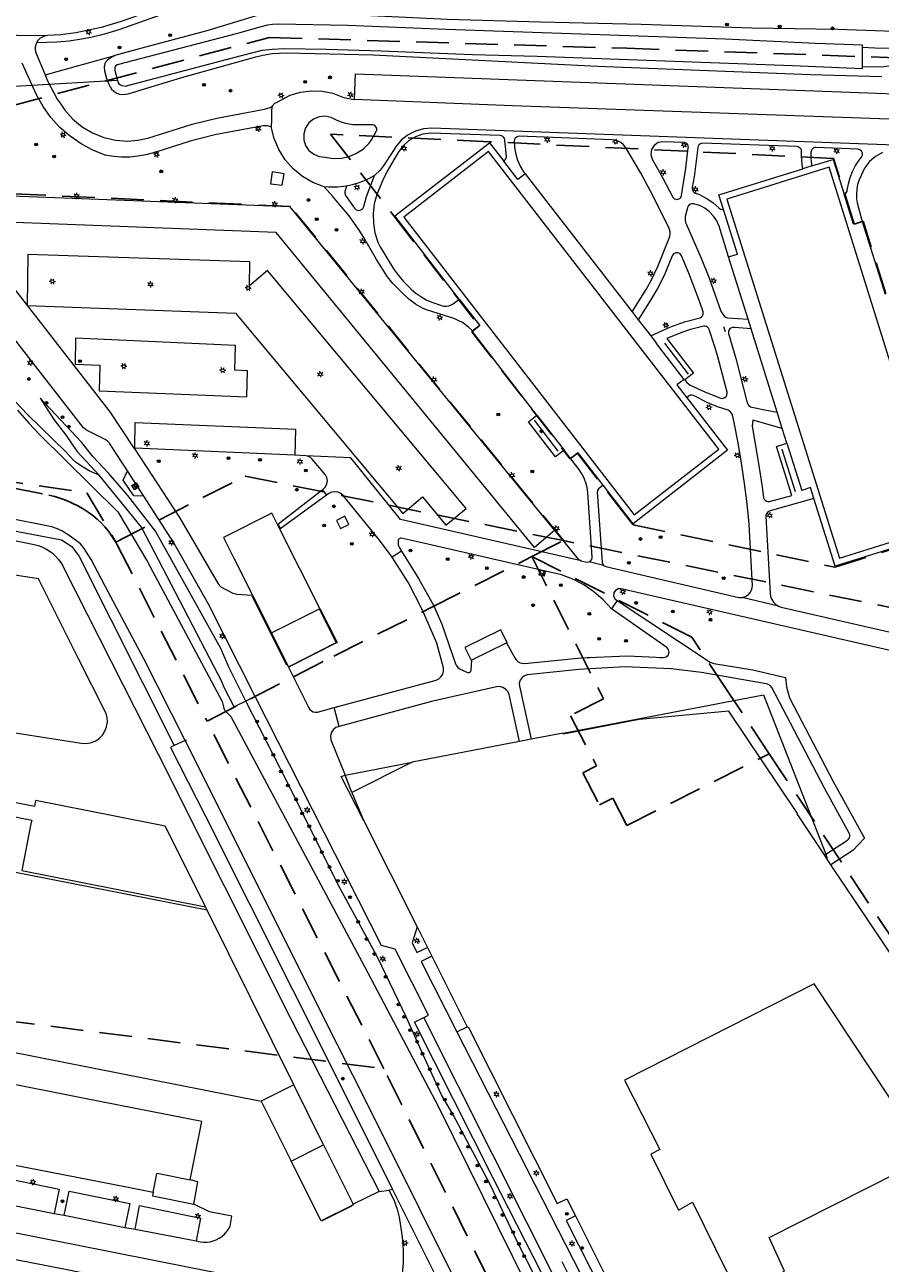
# Model space of a CAD drawing. Header units: metres. Extents: x 89872 to 94585, y 463299 to 469000.
# Tile 243 of 256: x 92180 to 92346, y 464720 to 464961. Entities that reach past the tile are written whole.
import ezdxf
from ezdxf.enums import TextEntityAlignment as Align

# ---------------------------------------------------------------- set-up
doc = ezdxf.new("R2010")
doc.units = ezdxf.units.M
doc.linetypes.add('HIDDEN', pattern=[9.525, 6.35, -3.175])
doc.layers.get('0').update_dxf_attribs({"linetype": 'CONTINUOUS'})
for name, color, linetype, lineweight in [('B-WE-BV-GELEIDECONSTRUCTIE-G', 251, 'CONTINUOUS', 13), ('B-WE-GR-BEPLANTING_CULTUUR-G', 251, 'CONTINUOUS', 13), ('B-WE-GR-BOOM-S', 251, 'CONTINUOUS', 13), ('B-WE-IE-MEUBILAIR_WEGMEUBILAIR_FIETSREK-S', 251, 'CONTINUOUS', 13), ('B-WE-IE-MEUBILAIR_WEGMEUBILAIR_SLAGBOOM-S', 251, 'CONTINUOUS', 13), ('B-WE-IE-TERREINAFSCHEIDING-G', 251, 'CONTINUOUS', 13), ('B-WE-IE-TERREINAFSCHEIDING_KUNSTMATIG_HEKWERK-G', 251, 'CONTINUOUS', 13), ('B-WE-IE-TERREINAFSCHEIDING_KUNSTMATIG_MUUR-G', 251, 'CONTINUOUS', 13), ('B-WE-KL-ET_LS_OV_LICHTMAST-S', 251, 'CONTINUOUS', 13), ('B-WE-KW-KUNSTWERK-GV', 251, 'CONTINUOUS', 13), ('B-WE-KW-KUNSTWERK_DUIKER-G', 251, 'CONTINUOUS', 13), ('B-WE-OG-TOPOGRAFIE_BEBOUWING-GV', 251, 'CONTINUOUS', 13), ('B-WE-OG-TOPOGRAFIE_BEBOUWING_LUIFEL-GV', 251, 'CONTINUOUS', 13), ('B-WE-OG-TOPOGRAFIE_HUISNUMMER-T25', 251, 'CONTINUOUS', 13), ('B-WE-OG-TOPOGRAFIE_STRAATNAAM-T18', 251, 'CONTINUOUS', 13), ('B-WE-OG-TOPOGRAFIE_WATER-GV', 251, 'CONTINUOUS', 13), ('B-WE-RI-HWA_GOOT_LIJNGOOT-G', 251, 'CONTINUOUS', 13), ('B-WE-VH-VERHARDING-GV', 251, 'CONTINUOUS', 13), ('B_OVERBOUWLIJN_LIJN_1', 251, 'CONTINUOUS', 13), ('Percelen', 10, 'HIDDEN', 25)]:
    doc.layers.add(name, color=color, linetype=linetype, lineweight=lineweight)
doc.styles.get("Standard").update_dxf_attribs({"font": 'isocp.shx'})

# ---------------------------------------------------------------- blocks, each defined once
blk = doc.blocks.new('Q_LICHTMAST')
for points in [[(-0.26, 0.15), (-0.52, 0.3)], [(0, 0.3), (0, 0.6)], [(0.26, 0.15), (0.52, 0.3)], [(-0.26, -0.15), (-0.52, -0.3)], [(0, -0.3), (0, -0.6)], [(0.26, -0.15), (0.52, -0.3)]]:
    blk.add_lwpolyline(points)
blk.add_circle((0, 0), 0.3)
blk = doc.blocks.new('Q_SLAGBOOM')
blk.add_lwpolyline([(-0.5, 0.5), (0.5, 0.5), (0.5, -0.5), (-0.5, -0.5)], close=True)
blk.add_lwpolyline([(-0.44, 0.46), (0.44, 0.46, -0.414214), (0.46, 0.44), (0.46, -0.44, -0.414214), (0.44, -0.46), (-0.44, -0.46, -0.414214), (-0.46, -0.44), (-0.46, 0.44), (-0.46, 0.44), (-0.46, 0.45), (-0.46, 0.45), (-0.46, 0.45), (-0.46, 0.45), (-0.46, 0.45), (-0.46, 0.45), (-0.46, 0.46), (-0.46, 0.46), (-0.46, 0.46), (-0.45, 0.46), (-0.45, 0.46), (-0.45, 0.46), (-0.45, 0.46), (-0.45, 0.46), (-0.45, 0.46), (-0.44, 0.46), (-0.44, 0.46)], format="xyb")
for points in [[(-0.29, 0.04), (-0.38, 0.04), (-0.38, 0.1)], [(-0.38, 0.1), (-0.29, 0.1)], [(-0.29, 0.1), (-0.29, 0.2)], [(-0.29, 0.2), (-0.23, 0.2), (-0.23, 0.1)], [(-0.23, 0.04), (-0.23, -0.2), (-0.29, -0.2), (-0.29, 0.04)], [(-0.23, 0.1), (0.37, 0.1), (0.37, 0.04), (-0.23, 0.04)]]:
    blk.add_lwpolyline(points)
blk = doc.blocks.new('Q_BOOM')
for radius in [0.27, 0.18, 0.09]:
    blk.add_circle((0, 0), radius)

msp = doc.modelspace()

# ---------------------------------------------------------------- linework, layer by layer
at = {"layer": 'B-WE-BV-GELEIDECONSTRUCTIE-G'}
for p, q in [((92342.82, 464952.53), (92342.85, 464956.23)), ((92342.85, 464956.23), (92342.86, 464956.71)), ((92342.82, 464952.16), (92342.82, 464952.53))]:
    msp.add_line(p, q, dxfattribs=at)
for points in [[(92342.86, 464956.71), (92333.68, 464957.04), (92316.1, 464957.85), (92261.72, 464959.74), (92242.55, 464960.5), (92229.16, 464960.79), (92227.96, 464960.75), (92226.97, 464960.57), (92225.49, 464960.21), (92220.91, 464958.9), (92197.71, 464952.84), (92197.38, 464952.62), (92197.26, 464952.26), (92197.26, 464951.78), (92197.64, 464950.32)], [(92349.41, 464954.23), (92349.46, 464954.65), (92349.39, 464955.84), (92349.26, 464956.02), (92349.03, 464956.08), (92345.24, 464956.09), (92342.85, 464956.23)]]:
    msp.add_lwpolyline(points, dxfattribs=at)
at = {"layer": 'B-WE-GR-BEPLANTING_CULTUUR-G'}
for p, q in [((92183.7, 464950.9), (92197.28, 464954.69)), ((92224.6, 464829.91), (92222.78, 464828.99)), ((92222.78, 464828.99), (92220.53, 464827.86)), ((92208.82, 464820.31), (92208.12, 464819.94)), ((92243.45, 464811.22), (92242.1, 464814.58)), ((92251.35, 464733.92), (92250.64, 464733.76)), ((92251.35, 464733.92), (92264.25, 464708.16))]:
    msp.add_line(p, q, dxfattribs=at)
for points in [[(92222.78, 464828.99), (92219.56, 464835.43), (92217.91, 464839.2), (92205.21, 464862.04), (92199.78, 464869.02), (92196.02, 464873.38), (92193.06, 464876.54), (92190.8, 464879.37), (92182.72, 464887.98), (92185.39, 464883.84), (92187.83, 464880.7)], [(92187.83, 464880.7), (92189.91, 464877.63), (92194.22, 464872.98)], [(92220.53, 464827.86), (92218.48, 464831.75), (92218.16, 464832.67), (92202.47, 464862.84), (92194.22, 464872.98)], [(92153.18, 464866.8), (92186.88, 464860.37), (92188.88, 464859.07), (92190.36, 464857.13), (92208.82, 464820.31)], [(92237.2, 464847.02), (92240.54, 464840.37), (92231.11, 464835.61)], [(92240.7, 464793.31), (92230.79, 464813.4), (92222.78, 464828.99)], [(92208.12, 464819.94), (92214.91, 464806.57), (92223.42, 464789.63), (92231.92, 464772.68), (92243.59, 464749.41), (92251.35, 464733.92)], [(92204.74, 464733.39), (92204.6, 464732.68), (92212.68, 464731.02)]]:
    msp.add_lwpolyline(points, dxfattribs=at)
at = {"layer": 'B-WE-IE-MEUBILAIR_WEGMEUBILAIR_FIETSREK-S'}
for p, q in [((92304.29, 464898.65), (92308.92, 464892.62)), ((92283.62, 464877.63), (92278.96, 464883.69)), ((92329.78, 464869.7), (92327.21, 464877.96))]:
    msp.add_line(p, q, dxfattribs=at)
at = {"layer": 'B-WE-IE-TERREINAFSCHEIDING-G'}
for p, q in [((92248.71, 464733.51), (92243.65, 464731.02)), ((92248.71, 464733.51), (92250.64, 464733.76)), ((92185.49, 464729.24), (92187.44, 464728.87)), ((92199.22, 464726.5), (92201.22, 464726.16))]:
    msp.add_line(p, q, dxfattribs=at)
for points in [[(92202.94, 464868.86), (92200.96, 464868.92), (92198.93, 464872), (92199.72, 464873.83)], [(92151.14, 464865.73), (92151.82, 464865.59), (92181.58, 464859.5), (92182.35, 464859.29), (92183.1, 464859.01), (92183.82, 464858.66), (92184.5, 464858.24), (92185.14, 464857.76), (92185.73, 464857.22), (92186.27, 464856.63), (92186.74, 464855.98), (92187.16, 464855.3), (92187.37, 464854.88), (92205.7, 464818.66)], [(92205.7, 464818.66), (92231.47, 464767.22), (92248.71, 464733.51)], [(92250.64, 464733.76), (92251.38, 464732.27), (92251.71, 464731.54), (92252, 464730.79), (92252.26, 464730.03), (92252.47, 464729.26), (92252.65, 464728.48), (92253.08, 464725.51), (92253.32, 464723.53), (92253.43, 464721.54), (92253.39, 464719.54), (92253.22, 464717.56)], [(92213.1, 464723.88), (92213.6, 464723.78), (92213.92, 464723.72), (92214.55, 464723.65), (92215.19, 464723.65), (92215.82, 464723.73), (92216.44, 464723.89), (92217.03, 464724.11), (92217.6, 464724.4), (92218.13, 464724.76), (92218.61, 464725.18), (92219.04, 464725.65), (92219.41, 464726.16), (92219.72, 464726.72), (92220.09, 464728.69), (92215.69, 464729.53), (92212.68, 464731.02)]]:
    msp.add_lwpolyline(points, dxfattribs=at)
at = {"layer": 'B-WE-IE-TERREINAFSCHEIDING_KUNSTMATIG_HEKWERK-G'}
for q in [(92208.82, 464820.31), (92211.27, 464821.45)]:
    msp.add_line((92210.95, 464821.3), q, dxfattribs=at)
for points in [[(92231.19, 464835.74), (92240.4, 464840.4), (92237.11, 464846.97)], [(92212.68, 464731.02), (92213.47, 464735.41), (92211.96, 464735.75)]]:
    msp.add_lwpolyline(points, dxfattribs=at)
at = {"layer": 'B-WE-IE-TERREINAFSCHEIDING_KUNSTMATIG_MUUR-G'}
msp.add_line((92215.25, 464788.3), (92214.93, 464788.95), dxfattribs=at)
at = {"layer": 'B-WE-KW-KUNSTWERK-GV'}
for points in [[(92230.22, 464931.66), (92227.92, 464932.02), (92227.61, 464929.72)], [(92227.61, 464929.72), (92229.88, 464929.41), (92230.22, 464931.66)]]:
    msp.add_lwpolyline(points, dxfattribs=at)
at = {"layer": 'B-WE-KW-KUNSTWERK_DUIKER-G'}
msp.add_line((92197.8, 464949.85), (92172.57, 464948.37), dxfattribs=at)
at = {"layer": 'B-WE-OG-TOPOGRAFIE_BEBOUWING-GV'}
for p, q in [((92229.43, 464862.46), (92228.97, 464863.38)), ((92237.2, 464847.02), (92229.43, 464862.46)), ((92224.06, 464849.64), (92227.76, 464842.25)), ((92227.76, 464842.25), (92237.11, 464846.97)), ((92237.11, 464846.97), (92237.2, 464847.02)), ((92266.78, 464837.01), (92273.54, 464840.31)), ((92278.35, 464821.54), (92276.08, 464821.1)), ((92256.14, 464785), (92258.13, 464781.04)), ((92258.13, 464781.04), (92258.98, 464779.34)), ((92258.98, 464779.34), (92265.9, 464765.58)), ((92237.93, 464742.57), (92232.12, 464754.28)), ((92225.8, 464751.09), (92231.61, 464739.43)), ((92231.61, 464739.43), (92237.93, 464742.57))]:
    msp.add_line(p, q, dxfattribs=at)
for points in [[(92270.02, 464935.99), (92253.55, 464923.22), (92298.38, 464865.24), (92314.88, 464878.04), (92270.02, 464935.99)], [(92336.32, 464932.94), (92316.42, 464926.73), (92338.34, 464856.79), (92358.23, 464863.03), (92336.32, 464932.94)], [(92228.97, 464863.38), (92227.86, 464865.57), (92218.44, 464860.83), (92220.47, 464856.8), (92224.06, 464849.64)], [(92171.64, 464823.79), (92190.74, 464820.78), (92191.66, 464820.72), (92192.57, 464820.86), (92193.43, 464821.19), (92194.21, 464821.69), (92194.86, 464822.34), (92195.36, 464823.11), (92195.69, 464823.97), (92195.83, 464824.88), (92195.77, 464825.8), (92195.53, 464826.69), (92190.16, 464837.33), (92182.39, 464852.79), (92166.13, 464855.32)], [(92273.54, 464840.31), (92273.63, 464840.36), (92272.42, 464842.84), (92265.45, 464839.42), (92266.66, 464836.95), (92266.78, 464837.01)], [(92335.43, 464799.02), (92330.1, 464807.04), (92330.19, 464807.1), (92316.84, 464827.02), (92299.34, 464825.39), (92284.61, 464822.56), (92284.56, 464822.73), (92278.35, 464821.54)], [(92276.08, 464821.1), (92255.15, 464817.08), (92243.45, 464811.22)], [(92243.45, 464811.22), (92245.68, 464805.78), (92256.14, 464785)], [(92214.93, 464788.95), (92213.69, 464791.44), (92207.1, 464804.64), (92196.96, 464806.66), (92181.86, 464809.64), (92181.63, 464808.45), (92174.21, 464809.94)], [(92173.69, 464807.29), (92181.11, 464805.82), (92180.96, 464805.06), (92179.17, 464796.02)], [(92336.68, 464797.13), (92335.97, 464798.21), (92335.43, 464799.02)], [(92179.17, 464796.01), (92214.93, 464788.95)], [(92363.96, 464772.01), (92361.98, 464770.69), (92361.43, 464771.15), (92360.73, 464771.28), (92360.05, 464771.04), (92359.57, 464770.51), (92359.42, 464769.81), (92359.63, 464769.12), (92356.72, 464767.17), (92346.79, 464782.02), (92336.68, 464797.13)], [(92296.49, 464755.17), (92303.38, 464741.65), (92301.63, 464740.78), (92307.01, 464729.89), (92309.77, 464731.39), (92318.66, 464713.37), (92327.67, 464718), (92324.67, 464724.51), (92355.72, 464740.28), (92333.43, 464773.94), (92296.49, 464755.17)], [(92265.9, 464765.58), (92265.93, 464765.52), (92266.05, 464765.56), (92283.42, 464731.14), (92285.3, 464732.09), (92286.96, 464728.76)], [(92211.96, 464735.75), (92214.2, 464747.13), (92191.38, 464751.63), (92174.67, 464754.93)], [(92161.53, 464741.86), (92175.19, 464739.16), (92199.52, 464734.38), (92204.74, 464733.39)], [(92204.74, 464733.39), (92205.48, 464736.97), (92205.5, 464737.04), (92211.96, 464735.75)], [(92286.96, 464728.76), (92294.02, 464714.64), (92293.14, 464714.19)]]:
    msp.add_lwpolyline(points, dxfattribs=at)
at = {"layer": 'B-WE-OG-TOPOGRAFIE_BEBOUWING_LUIFEL-GV'}
for q in [(92215.25, 464788.3), (92225.8, 464751.09)]:
    msp.add_line((92232.12, 464754.28), q, dxfattribs=at)
msp.add_lwpolyline([(92215.25, 464788.3), (92177.65, 464795.65), (92171.73, 464765.67), (92171, 464761.93), (92175.68, 464761.01), (92176.19, 464760.91), (92225.8, 464751.09)], dxfattribs=at)
at = {"layer": 'B-WE-OG-TOPOGRAFIE_STRAATNAAM-T18'}
for p, q in [((92315.75, 464901.91), (92316.09, 464900.97)), ((92284.32, 464719.86), (92288.83, 464710.93))]:
    msp.add_line(p, q, dxfattribs=at)
at = {"layer": 'B-WE-OG-TOPOGRAFIE_WATER-GV'}
for points in [[(92348.94, 464959.34), (92338.03, 464959.78), (92321.29, 464960.02), (92299.75, 464960.71), (92280.12, 464961.15), (92262.03, 464961.71), (92230.8, 464963.17), (92228.24, 464963.06), (92226.32, 464962.86), (92215.16, 464959.52), (92202.28, 464956.08), (92197.28, 464954.69)], [(92197.28, 464954.69), (92196.21, 464954.01), (92195.78, 464953.72), (92195.44, 464953.37), (92195.33, 464953.05), (92195.23, 464952.51), (92195.29, 464951.72), (92195.69, 464950.2), (92196.15, 464948.96), (92196.42, 464948.46), (92196.64, 464948.15), (92197.09, 464947.75), (92197.65, 464947.35), (92198.16, 464947.15), (92198.86, 464947.11), (92199.88, 464947.23), (92210.33, 464950.38), (92224.74, 464954.4), (92226.12, 464954.73), (92227.94, 464955.08), (92230.62, 464955.19), (92247.59, 464954.81), (92291.24, 464952.59), (92332.71, 464950.99), (92346.62, 464950.58)], [(92197.64, 464950.32), (92197.86, 464949.48), (92198.06, 464949.18), (92198.36, 464948.95), (92198.69, 464948.83), (92199.29, 464948.73), (92220.42, 464954.29), (92225.98, 464955.7), (92227.9, 464955.94), (92230.32, 464956.06), (92238.45, 464955.94), (92249.16, 464955.59), (92266.89, 464954.91), (92279.53, 464954.53), (92329.23, 464952.75), (92342.82, 464952.16)], [(92342.82, 464952.53), (92346.52, 464952.47), (92347.01, 464952.52), (92347.3, 464952.61), (92348.95, 464952.73), (92349.18, 464952.94), (92349.31, 464953.33), (92349.41, 464954.23)], [(92194.22, 464872.98), (92192.3, 464873.84), (92190.58, 464874.87), (92189.74, 464875.46), (92189.07, 464876.07), (92187.71, 464877.55), (92180.31, 464884.76), (92174.21, 464891.14), (92170.5, 464894.38), (92169.11, 464895.81), (92168.13, 464897.04), (92167.46, 464898.08), (92166.56, 464899.93), (92165.85, 464903.11), (92165.64, 464903.71), (92165.26, 464904.26), (92164.77, 464904.78), (92164.22, 464905.17), (92163.58, 464905.5), (92162.78, 464905.66), (92162.11, 464905.69), (92161.3, 464905.56), (92158.19, 464904.38), (92157.77, 464904.09)], [(92178.34, 464885.66), (92180.56, 464883.09), (92182.71, 464880.8), (92197.87, 464865.84), (92203.6, 464856.26), (92218.16, 464828.89), (92218.48, 464827.62), (92218.71, 464827.17), (92219.89, 464825.96), (92245.91, 464777.29)], [(92210.95, 464821.3), (92202.92, 464837.21), (92195.98, 464850.27), (92192.7, 464856.57), (92191.3, 464858.71), (92190.6, 464859.62), (92188.61, 464861.12), (92186.96, 464862.11), (92185.9, 464862.59), (92185.01, 464862.9), (92175.88, 464864.72)], [(92266.93, 464709.47), (92246.71, 464750), (92240.56, 464762.19), (92210.95, 464821.3)], [(92288.36, 464698.68), (92275.62, 464723.75), (92270.32, 464734.89), (92263.06, 464748.55), (92260.85, 464752.31), (92257.61, 464759.41), (92254.01, 464767.52), (92248.51, 464778.99), (92240.7, 464793.31)], [(92245.91, 464777.29), (92260.28, 464750), (92286.17, 464697.58)]]:
    msp.add_lwpolyline(points, dxfattribs=at)
at = {"layer": 'B-WE-RI-HWA_GOOT_LIJNGOOT-G'}
for p, q in [((92229.56, 464862.56), (92229.1, 464863.48)), ((92223.93, 464849.48), (92230.69, 464836.05)), ((92289.78, 464837.44), (92289.22, 464837.4)), ((92303.93, 464837.39), (92303.36, 464837.42)), ((92278.28, 464836.38), (92277.73, 464836.33)), ((92259.08, 464832.83), (92258.56, 464832.69)), ((92240.84, 464827.93), (92240.29, 464827.76)), ((92243.38, 464730.64), (92237.53, 464727.74))]:
    msp.add_line(p, q, dxfattribs=at)
at = {"layer": 'B-WE-VH-VERHARDING-GV'}
for p, q in [((92274.73, 464944.92), (92243.95, 464946.14)), ((92354.24, 464942.05), (92274.73, 464944.92)), ((92247.23, 464938.24), (92248.18, 464939.87)), ((92270.22, 464937.7), (92272.98, 464934.12)), ((92332.99, 464933.18), (92331.23, 464932.64)), ((92332.99, 464933.18), (92337.1, 464934.47)), ((92337.1, 464934.47), (92339.25, 464927.7)), ((92277.16, 464931.65), (92298.02, 464904.75)), ((92231.26, 464925.28), (92282.9, 464862.22)), ((92228.69, 464920.21), (92172.12, 464922.37)), ((92342.79, 464922.36), (92347.25, 464908.21)), ((92320.55, 464903.34), (92316.77, 464915.47)), ((92298.02, 464904.75), (92299.19, 464903.23)), ((92299.19, 464903.23), (92301.61, 464900.11)), ((92321.14, 464901.49), (92320.55, 464903.34)), ((92279.45, 464884.68), (92266.87, 464901.03)), ((92301.61, 464900.11), (92302.73, 464898.64)), ((92326.22, 464885.27), (92321.14, 464901.49)), ((92308.14, 464891.63), (92302.73, 464898.64)), ((92327.21, 464882.09), (92326.22, 464885.27)), ((92279.45, 464884.68), (92284.75, 464877.86)), ((92232.44, 464881.94), (92232.3, 464876.85)), ((92328.12, 464879.21), (92327.21, 464882.09)), ((92201.16, 464878.21), (92201.04, 464878.22)), ((92232.3, 464876.85), (92201.16, 464878.21)), ((92286.02, 464876.22), (92284.75, 464877.86)), ((92326.08, 464878.58), (92328.12, 464879.21)), ((92329.06, 464869.01), (92326.08, 464878.58)), ((92328.12, 464879.21), (92331.02, 464870.01)), ((92234.49, 464876.75), (92232.3, 464876.85)), ((92202.94, 464868.86), (92199.72, 464873.83)), ((92228.97, 464863.38), (92237.66, 464870.12)), ((92238.5, 464869.06), (92229.43, 464862.46)), ((92237.66, 464870.12), (92238.5, 464869.06)), ((92253.09, 464858.2), (92251.25, 464857.01)), ((92254.43, 464852.04), (92251.25, 464857.01)), ((92292.43, 464855.39), (92289.65, 464856.09)), ((92326.48, 464847.47), (92319.44, 464849.17)), ((92295.07, 464848.55), (92293.95, 464846.96)), ((92227.76, 464842.25), (92231.11, 464835.61)), ((92276.08, 464821.1), (92274.03, 464830.27)), ((92240.98, 464824.06), (92239.95, 464827.73)), ((92255.63, 464766.5), (92257.41, 464767.36)), ((92291.47, 464699.77), (92257.41, 464767.36)), ((92263.87, 464764.57), (92265.9, 464765.58)), ((92263.87, 464764.57), (92295.84, 464702.01)), ((92173.73, 464731.55), (92185.49, 464729.24)), ((92156.78, 464729.64), (92235.79, 464714.03)), ((92187.44, 464728.87), (92199.22, 464726.5)), ((92213.98, 464728.31), (92213.1, 464723.88)), ((92201.22, 464726.16), (92213.1, 464723.88))]:
    msp.add_line(p, q, dxfattribs=at)
for points in [[(92281.84, 464970.33), (92238.89, 464971.85), (92236.92, 464971.92), (92233.7, 464971.85), (92230.49, 464971.56), (92227.32, 464971.04), (92224.18, 464970.31), (92221.11, 464969.36), (92198.51, 464961.29), (92194.6, 464960.12), (92189.72, 464959.07), (92186.76, 464958.73), (92184.15, 464958.57)], [(92363.12, 464965.55), (92346, 464966.19), (92316.99, 464967.28), (92317, 464967.72), (92279.83, 464969.01), (92269.7, 464969.37), (92240.72, 464970.43), (92238.13, 464970.52), (92234.88, 464970.46), (92231.63, 464970.21), (92228.41, 464969.76), (92225.21, 464969.11), (92222.07, 464968.27), (92216.88, 464966.41), (92198.27, 464959.76), (92195.25, 464958.85), (92192.6, 464958.22), (92190.81, 464957.87), (92188.37, 464957.5), (92185.96, 464957.31), (92182.03, 464957.14)], [(92184.15, 464958.57), (92179.83, 464958.54), (92175.01, 464958.7)], [(92184.15, 464958.57), (92183.62, 464958.48), (92183.13, 464958.28), (92182.69, 464957.98), (92182.31, 464957.6), (92182.03, 464957.14)], [(92182.03, 464957.14), (92181.88, 464956.75), (92181.79, 464956.34), (92181.78, 464955.92), (92181.83, 464955.5), (92181.95, 464955.09), (92183.7, 464950.9)], [(92226.18, 464941.02), (92216.76, 464939.24), (92211.94, 464937.98), (92205.26, 464935.84), (92203.33, 464935.35), (92201.76, 464935.06), (92200.17, 464934.91), (92198.58, 464934.9), (92196.99, 464935.03), (92195.42, 464935.29), (92193, 464936.26), (92190.7, 464937.49), (92188.56, 464938.98), (92186.6, 464940.7), (92184.85, 464942.64), (92183.33, 464944.76), (92182.06, 464947.03), (92179.25, 464953.2)], [(92183.7, 464950.9), (92184.19, 464949.75), (92186.07, 464946.21), (92186.63, 464945.38), (92187.57, 464944.03), (92189.13, 464942.28), (92190.94, 464940.8), (92192.96, 464939.6), (92195.13, 464938.73), (92197.42, 464938.2), (92199.75, 464938.02), (92201.75, 464938.22), (92203.72, 464938.62), (92212.31, 464941.33), (92217.15, 464942.48), (92226.43, 464944.25), (92226.86, 464944.34), (92227.5, 464944.59), (92227.89, 464944.84)], [(92243.95, 464946.14), (92244.14, 464951.1), (92354.41, 464947.01), (92354.24, 464942.05)], [(92227.89, 464944.84), (92228.45, 464945.4), (92228.88, 464945.62), (92231.42, 464946.95), (92233.45, 464947.56), (92235.54, 464947.83), (92237.65, 464947.75), (92239.72, 464947.34), (92241.69, 464946.59), (92242.47, 464946.38), (92243.95, 464946.14)], [(92367.68, 464946.54), (92367.53, 464945.93), (92367.16, 464944.91), (92366.25, 464943.08), (92365.06, 464941.43), (92363.63, 464939.98), (92361.98, 464938.79), (92360.16, 464937.87), (92358.22, 464937.25), (92356.21, 464936.95), (92258.98, 464940.56), (92257.37, 464940.41), (92255.82, 464939.96), (92254.38, 464939.23), (92253.1, 464938.24), (92252.03, 464937.04), (92251.38, 464936.01), (92249.55, 464933.14), (92248.91, 464932.36), (92247.81, 464931.32)], [(92227.89, 464944.84), (92227.75, 464944.1), (92227.77, 464942.15), (92227.74, 464940.78)], [(92248.18, 464939.87), (92248.28, 464940.19), (92248.26, 464940.52), (92248.12, 464940.83), (92247.88, 464941.07), (92247.58, 464941.21), (92244.47, 464941.16), (92243.64, 464941.22), (92242.81, 464941.34), (92241.99, 464941.53), (92241.19, 464941.78), (92240.41, 464942.09), (92240.02, 464942.27), (92239.38, 464942.62), (92238.23, 464942.85), (92237.06, 464942.74), (92235.98, 464942.3), (92235.07, 464941.55), (92234.42, 464940.58), (92234.08, 464939.45), (92234.08, 464938.28), (92234.43, 464937.16), (92235.08, 464936.19), (92236, 464935.45), (92237.08, 464935.01), (92238.25, 464934.91), (92239.8, 464934.65), (92241.38, 464934.69), (92242.91, 464935.03), (92244.36, 464935.64), (92245.67, 464936.52), (92246.79, 464937.62), (92247.23, 464938.24)], [(92227.74, 464940.78), (92226.97, 464941.01), (92226.18, 464941.02)], [(92238.01, 464929.13), (92235.83, 464929.96), (92233.8, 464931.14), (92232, 464932.62), (92230.45, 464934.38), (92229.2, 464936.36), (92228.29, 464938.51), (92227.74, 464940.78)], [(92272.98, 464934.12), (92273.3, 464934.37), (92273.49, 464934.73), (92273.51, 464934.93), (92273.23, 464938.24), (92273.15, 464938.5), (92273.01, 464938.74), (92272.8, 464938.93), (92272.56, 464939.06), (92272.28, 464939.11), (92258.8, 464939.58), (92257.27, 464939.37), (92255.81, 464938.86), (92254.48, 464938.07), (92253.33, 464937.04), (92252.41, 464935.79), (92250.31, 464932.19), (92249.43, 464930.4), (92248.28, 464927.62), (92247.79, 464925.79), (92247.56, 464923.91), (92247.61, 464922.02), (92247.92, 464920.16), (92248.48, 464918.36), (92248.96, 464917.41), (92251.52, 464913.15), (92252.48, 464911.86), (92253.53, 464910.64), (92254.09, 464910.07), (92254.94, 464909.21), (92255.87, 464908.44), (92256.86, 464907.74), (92257.91, 464907.14), (92259, 464906.64), (92260.89, 464906), (92261.36, 464905.89), (92261.83, 464905.88), (92262.3, 464905.95), (92262.75, 464906.12), (92263.16, 464906.36), (92264.31, 464907.27)], [(92294.06, 464938.3), (92276.02, 464938.97), (92275.72, 464938.93), (92275.45, 464938.79), (92275.24, 464938.58), (92275.1, 464938.31), (92275.05, 464938.01), (92275.11, 464936.75), (92275.32, 464935.5), (92275.69, 464934.29), (92276.21, 464933.14), (92276.86, 464932.06), (92277.16, 464931.65)], [(92299.65, 464931.91), (92296.71, 464936.85), (92296.31, 464937.32), (92295.82, 464937.72), (92295.27, 464938.02), (92294.68, 464938.21), (92294.06, 464938.3)], [(92264.31, 464907.27), (92251.78, 464923.44), (92270.22, 464937.7)], [(92303.97, 464937.91), (92303.04, 464937.74), (92302.26, 464937.19), (92301.77, 464936.38), (92301.65, 464935.44), (92301.92, 464934.53), (92303.99, 464930.82), (92305.93, 464927.1), (92306.25, 464926.8), (92306.67, 464926.68), (92307.09, 464926.76), (92307.44, 464927.02), (92307.63, 464927.41), (92308.47, 464932.73), (92308.93, 464936.7), (92308.94, 464936.77), (92308.92, 464937.06), (92308.82, 464937.33), (92308.63, 464937.55), (92308.39, 464937.7), (92308.25, 464937.73)], [(92308.25, 464937.73), (92308.1, 464937.77), (92303.97, 464937.91)], [(92311.72, 464937.61), (92311.45, 464937.57), (92311.2, 464937.45), (92310.99, 464937.27), (92310.84, 464937.03), (92310.75, 464936.77), (92310.06, 464931.04), (92309.68, 464928.99), (92309.67, 464928.72), (92309.74, 464928.46), (92309.87, 464928.22), (92310.06, 464928.03), (92310.29, 464927.9), (92310.99, 464927.67), (92312.39, 464926.94), (92313.7, 464926.08), (92314.85, 464925), (92315.17, 464924.8), (92315.55, 464924.71), (92315.75, 464924.71)], [(92331.23, 464932.64), (92331.07, 464933.54), (92330.94, 464935.13), (92330.97, 464935.94), (92330.93, 464936.24), (92330.8, 464936.51), (92330.59, 464936.74), (92330.32, 464936.88), (92330.03, 464936.94), (92311.72, 464937.61)], [(92341.48, 464933.24), (92342.17, 464934.29), (92342.64, 464934.9), (92342.81, 464935.27), (92342.82, 464935.69), (92342.66, 464936.06), (92342.35, 464936.34), (92341.96, 464936.47), (92333.81, 464936.8), (92333.5, 464936.76), (92333.21, 464936.62), (92332.98, 464936.41), (92332.82, 464936.14), (92332.76, 464935.83), (92332.75, 464934.81), (92332.84, 464933.91), (92332.99, 464933.18)], [(92346.75, 464935.8), (92345.37, 464935.05), (92344.17, 464934.02), (92343.22, 464932.77), (92342.55, 464931.35), (92342.17, 464930.48), (92341.89, 464929.57), (92341.72, 464928.64), (92341.65, 464927.69), (92341.68, 464926.75), (92341.8, 464925.97), (92342.79, 464922.36)], [(92277.16, 464931.65), (92275.73, 464930.55), (92272.98, 464934.12)], [(92339.25, 464927.7), (92339.4, 464927.72), (92339.68, 464927.97), (92339.84, 464928.3), (92339.88, 464928.48), (92340.09, 464929.72), (92340.43, 464930.94), (92340.9, 464932.11), (92341.48, 464933.24)], [(92242.35, 464929.25), (92242.03, 464928.18), (92242.03, 464927.87), (92242.19, 464927.42), (92243.92, 464924.96), (92244.27, 464924.65), (92244.72, 464924.53), (92245.18, 464924.61), (92245.56, 464924.89), (92245.77, 464925.3), (92246.27, 464927.23), (92247.81, 464931.32)], [(92247.81, 464931.32), (92246.78, 464930.74), (92245.72, 464930.24), (92244.62, 464929.83), (92243.5, 464929.5), (92242.35, 464929.25)], [(92298.02, 464904.75), (92300.74, 464909.12), (92301.68, 464910.88), (92303, 464913.59), (92305.23, 464919.09), (92305.35, 464919.51), (92305.39, 464919.93), (92305.37, 464920.36), (92305.28, 464920.78), (92305.12, 464921.18), (92301.53, 464928.38), (92299.65, 464931.91)], [(92315.75, 464924.71), (92314.88, 464927.53), (92331.23, 464932.64)], [(92242.35, 464929.25), (92240.62, 464929.06), (92238.88, 464929.06), (92238.01, 464929.13)], [(92266.87, 464901.03), (92266.7, 464901.25), (92266.16, 464901.78), (92265.57, 464902.27), (92264.94, 464902.69), (92264.28, 464903.05), (92263.58, 464903.36), (92262.68, 464903.65), (92257.93, 464905.16), (92257.2, 464905.49), (92255.81, 464906.29), (92254.54, 464907.26), (92253.08, 464908.59), (92251.39, 464910.32), (92250.37, 464911.57), (92248.25, 464914.97), (92245.76, 464919.28), (92244.84, 464920.7), (92242.87, 464923.46), (92240.72, 464926.09), (92239.7, 464927.24), (92238.01, 464929.13)], [(92172.12, 464922.37), (92172.03, 464927.55), (92231.26, 464925.28)], [(92342.79, 464922.36), (92341.1, 464921.82), (92339.25, 464927.7)], [(92316.77, 464915.47), (92315.14, 464920.82), (92314.94, 464921.46), (92314.47, 464922.49), (92313.85, 464923.43), (92313.07, 464924.25), (92312.17, 464924.94), (92311.18, 464925.47), (92309.92, 464925.79), (92309.61, 464925.8), (92309.32, 464925.72), (92309.06, 464925.55), (92308.86, 464925.32), (92308.74, 464925.04), (92308.33, 464923.37), (92308.3, 464922.78), (92308.4, 464922.2), (92308.49, 464921.92), (92311.41, 464915.23), (92312.9, 464911.52), (92315.29, 464904.93), (92315.47, 464904.56), (92315.97, 464903.9), (92316.17, 464903.73), (92316.54, 464903.6), (92320.55, 464903.34)], [(92316.77, 464915.47), (92318.5, 464916.01), (92315.75, 464924.71)], [(92282.9, 464862.22), (92278.98, 464858.88), (92228.69, 464920.21)], [(92227.01, 464912.8), (92223.47, 464909.82), (92223.59, 464914.5), (92180.33, 464915.93), (92180.23, 464906.04), (92220.8, 464904.49)], [(92309.05, 464912.29), (92307.61, 464915.68), (92307.34, 464916.05), (92306.93, 464916.26), (92306.47, 464916.26), (92306.06, 464916.05), (92305.78, 464915.68), (92304.26, 464911.97), (92302.9, 464909.29), (92301.4, 464906.7), (92299.19, 464903.23)], [(92201.04, 464878.22), (92196.4, 464885.31), (92174.82, 464912.93), (92172.18, 464913.13)], [(92220.8, 464904.49), (92253.34, 464865.51), (92257.15, 464868.73), (92261.75, 464863.22), (92265.65, 464866.5), (92227.01, 464912.8)], [(92301.61, 464900.11), (92305.35, 464901.8), (92308.16, 464902.85), (92311.25, 464903.64), (92311.49, 464903.78), (92311.68, 464903.98), (92311.8, 464904.23), (92311.84, 464904.5), (92311.79, 464904.77), (92311.16, 464906.66), (92309.05, 464912.29)], [(92199.72, 464873.83), (92196.42, 464878.91), (92196.25, 464879.18), (92196.1, 464879.36), (92195.94, 464879.53), (92195.77, 464879.68), (92195.58, 464879.82), (92195.38, 464879.93), (92191.78, 464881.72), (92191.2, 464882.17), (92174.12, 464904.06), (92173.78, 464904.49), (92173.35, 464904.93), (92172.87, 464905.31), (92172.34, 464905.62), (92171.78, 464905.87), (92171.19, 464906.05), (92170.58, 464906.15), (92170.19, 464906.17), (92149.72, 464907.41)], [(92264.31, 464907.27), (92268.31, 464902.12), (92266.87, 464901.03)], [(92314.69, 464896.01), (92314.1, 464897.95), (92312.98, 464901.35), (92312.85, 464901.58), (92312.67, 464901.77), (92312.44, 464901.9), (92312.19, 464901.97), (92311.93, 464901.96), (92309.35, 464901.33), (92307.45, 464900.71), (92304.76, 464899.57)], [(92220.76, 464898.24), (92189.62, 464899.67), (92189.54, 464894.6), (92194.35, 464894.39), (92194.26, 464889.4), (92222.99, 464888.26)], [(92304.76, 464899.57), (92309.93, 464892.83), (92308.23, 464891.52)], [(92321.14, 464901.49), (92317.97, 464901.76), (92317.52, 464901.73), (92317.23, 464901.62), (92316.99, 464901.44), (92316.83, 464901.18), (92316.75, 464900.89), (92316.78, 464900.59), (92318.2, 464895.72), (92320.4, 464887.07), (92320.66, 464886.63), (92321.06, 464886.31), (92321.29, 464886.21), (92323.8, 464885.7), (92326.22, 464885.27)], [(92222.99, 464888.26), (92223.09, 464893.29), (92220.67, 464893.44), (92220.76, 464898.24)], [(92308.23, 464891.52), (92308.3, 464891.41), (92308.65, 464891), (92309.29, 464890.53), (92312.25, 464889.14), (92315.04, 464888.01), (92315.4, 464887.93), (92315.8, 464887.98), (92316.06, 464888.11), (92316.27, 464888.31), (92316.42, 464888.56), (92316.49, 464888.85), (92316.47, 464889.14), (92314.69, 464896.01)], [(92308.14, 464891.63), (92306.71, 464890.54), (92308.68, 464888)], [(92308.68, 464888), (92316.57, 464877.83), (92298.17, 464863.52), (92292.35, 464871.04)], [(92319.88, 464871.38), (92319.29, 464875.33), (92318.63, 464879.28), (92317.88, 464883.2), (92317.57, 464884.4), (92317.46, 464884.85), (92317.35, 464885.05), (92317.06, 464885.4), (92316.68, 464885.64), (92314.58, 464886.27), (92312.75, 464887.04), (92309.92, 464888.49), (92309.64, 464888.55), (92309.35, 464888.53), (92309.07, 464888.43), (92308.85, 464888.24), (92308.68, 464888)], [(92201.16, 464878.21), (92201.27, 464883.23), (92232.44, 464881.94)], [(92284.75, 464877.86), (92283.07, 464876.56), (92277.79, 464883.35), (92279.45, 464884.68)], [(92327.21, 464882.09), (92321.48, 464883.67), (92321.38, 464882.53), (92322.55, 464875.64), (92323.3, 464870.69), (92323.58, 464868.59), (92323.68, 464868.31), (92323.87, 464868.08), (92324.12, 464867.92), (92324.4, 464867.85), (92324.7, 464867.88), (92329.06, 464869.01)], [(92201.04, 464878.22), (92209.84, 464864.76), (92217.39, 464851.79), (92217.94, 464851.23), (92220.25, 464849.99), (92221.02, 464849.8), (92224.06, 464849.64)], [(92237.66, 464870.12), (92237.86, 464870.26), (92238.3, 464870.71), (92238.58, 464871.27), (92238.68, 464871.88), (92238.58, 464872.51), (92238.3, 464873.06), (92235.72, 464876.11), (92235.29, 464876.48), (92234.77, 464876.7), (92234.49, 464876.75)], [(92288.09, 464856.27), (92252.89, 464864.32), (92243.24, 464876.37), (92234.49, 464876.75)], [(92292.35, 464871.04), (92287.48, 464877.34), (92286.02, 464876.22)], [(92289.65, 464856.09), (92289.85, 464856.19), (92290.15, 464856.54), (92290.24, 464856.98), (92289.37, 464869.62), (92289.22, 464870.57), (92288.97, 464871.5), (92288.64, 464872.4), (92288.21, 464873.26), (92287.7, 464874.07), (92286.02, 464876.22)], [(92356.24, 464873.48), (92359.79, 464862.23), (92337.53, 464855.23), (92333.39, 464868.44)], [(92292.35, 464871.04), (92291.44, 464870.33), (92291.23, 464869.98), (92291.2, 464869.7)], [(92319.44, 464849.17), (92320.07, 464849.35), (92320.62, 464849.71), (92321.05, 464850.2), (92321.32, 464850.79), (92321.41, 464851.44), (92320.79, 464863.43), (92320.38, 464867.41), (92319.88, 464871.38)], [(92333.39, 464868.44), (92332.74, 464870.55), (92331.02, 464870.01)], [(92224.6, 464829.91), (92215.52, 464847.84), (92208.5, 464860.28), (92208.08, 464860.93), (92202.94, 464868.86)], [(92251.25, 464857.01), (92248.83, 464860.31), (92241.72, 464869), (92241.26, 464869.41), (92240.7, 464869.67), (92240.09, 464869.76), (92239.49, 464869.65), (92238.94, 464869.38), (92238.5, 464869.06)], [(92291.2, 464869.7), (92292.13, 464855.94), (92292.27, 464855.59), (92292.43, 464855.39)], [(92333.39, 464868.44), (92324.86, 464866.04), (92324.58, 464865.92), (92324.35, 464865.73), (92324.17, 464865.5), (92324.04, 464865.23), (92323.99, 464864.93), (92324.83, 464849.96), (92324.93, 464849.34), (92325.16, 464848.76), (92325.51, 464848.24), (92325.95, 464847.8), (92326.48, 464847.47)], [(92242.03, 464864.97), (92240.43, 464864.18), (92241.22, 464862.58)], [(92241.22, 464862.58), (92242.82, 464863.38), (92242.03, 464864.97)], [(92282.9, 464862.22), (92284.62, 464860.11), (92287.4, 464856.69), (92288.09, 464856.27)], [(92293.95, 464846.96), (92292.35, 464848.73), (92290.56, 464850.29), (92288.59, 464851.63), (92286.47, 464852.72), (92284.24, 464853.54), (92255.97, 464860.05), (92253.04, 464860.73), (92252.89, 464860.73), (92252.62, 464860.61), (92252.46, 464860.36), (92252.41, 464860.05), (92252.45, 464859.43), (92252.69, 464858.85), (92253.09, 464858.2)], [(92253.09, 464858.2), (92256.39, 464852.85), (92259.33, 464847.64), (92260.96, 464843.98), (92263.58, 464836.27), (92263.7, 464836.01), (92264.04, 464835.55), (92264.5, 464835.21), (92266.13, 464834.51), (92266.29, 464834.53), (92266.55, 464834.69), (92266.67, 464834.99), (92266.78, 464837.01)], [(92288.09, 464856.27), (92289.18, 464856.04), (92289.65, 464856.09)], [(92292.43, 464855.39), (92292.86, 464855.17), (92318.76, 464849.18), (92319.44, 464849.17)], [(92239.95, 464827.73), (92259.84, 464833.09), (92260.38, 464833.35), (92260.82, 464833.75), (92261.12, 464834.26), (92261.27, 464834.84), (92261.25, 464835.43), (92259.95, 464840.27), (92257.18, 464846.7), (92254.43, 464852.04)], [(92390.73, 464829.64), (92385.97, 464826.45), (92385.63, 464826.61), (92385.26, 464826.63), (92384.9, 464826.51), (92384.62, 464826.27), (92384.44, 464825.94), (92384.37, 464825.68), (92380.69, 464826.53), (92381.5, 464829.89), (92381.38, 464830.66), (92380.98, 464831.11), (92380.45, 464831.43), (92380.16, 464831.52), (92295.83, 464850.86), (92295.24, 464850.84), (92294.72, 464850.55), (92294.4, 464850.05), (92294.36, 464849.46), (92294.6, 464848.91), (92295.07, 464848.55)], [(92273.54, 464840.31), (92275.19, 464837.3), (92275.45, 464836.94), (92275.79, 464836.66), (92276.17, 464836.46), (92276.6, 464836.34), (92277.04, 464836.33), (92288.04, 464837.39), (92297.01, 464837.8), (92304.07, 464837.46), (92304.61, 464837.59), (92305.01, 464837.96), (92305.19, 464838.48), (92305.1, 464839.02), (92304.76, 464839.45), (92293.95, 464846.96)], [(92295.07, 464848.55), (92313.17, 464836.58), (92313.9, 464836.3), (92321.49, 464835.04), (92327.86, 464833.6), (92328.05, 464831.79), (92328.64, 464829.61), (92337.13, 464813.32), (92343.25, 464802.27), (92340.94, 464799.92), (92336.68, 464797.13)], [(92326.48, 464847.47), (92327.02, 464847.26), (92381.95, 464834.7), (92382.38, 464834.72)], [(92231.11, 464835.61), (92235.02, 464827.66), (92235.26, 464827.34), (92235.56, 464827.08), (92235.92, 464826.91), (92236.32, 464826.83), (92236.71, 464826.86), (92239.95, 464827.73)], [(92325.21, 464831.61), (92324.85, 464832.02), (92324.37, 464832.3), (92324.11, 464832.37), (92311.52, 464834.55), (92305.56, 464835.24), (92296.58, 464835.65), (92287.59, 464835.14), (92277.65, 464834.1), (92277.05, 464833.93), (92276.55, 464833.58), (92276.19, 464833.08), (92276.02, 464832.49), (92276.04, 464831.88), (92278.35, 464821.54)], [(92257.41, 464767.36), (92258.36, 464767.82), (92251.85, 464780.67), (92249.2, 464781.38), (92224.6, 464829.91)], [(92274.03, 464830.27), (92273.77, 464830.84), (92273.36, 464831.31), (92272.83, 464831.64), (92272.22, 464831.8), (92271.6, 464831.77), (92258.93, 464828.88), (92240.98, 464824.06)], [(92335.43, 464799.02), (92335.67, 464799.18), (92339.89, 464801.88), (92340.12, 464802.08), (92340.29, 464802.35), (92340.37, 464802.65), (92340.36, 464802.97), (92340.25, 464803.27), (92335.46, 464812.05), (92325.21, 464831.61)], [(92240.98, 464824.06), (92240.33, 464823.83), (92239.79, 464823.4), (92239.42, 464822.82), (92239.25, 464822.15), (92239.32, 464821.46), (92242.1, 464814.58)], [(92256.14, 464785), (92255.17, 464781.91), (92256.07, 464780.03), (92258.13, 464781.04)], [(92258.98, 464779.34), (92256.95, 464778.31), (92263.87, 464764.57)], [(92289.72, 464699.36), (92270.88, 464736.23), (92255.63, 464766.5)], [(92237.93, 464742.57), (92242.62, 464733.12), (92243.65, 464731.02)], [(92243.65, 464731.02), (92243.55, 464730.82), (92243.35, 464730.72), (92237.42, 464727.78), (92231.61, 464739.43)], [(92173.73, 464731.55), (92174.67, 464736.36), (92186.43, 464733.94), (92185.49, 464729.24)], [(92187.44, 464728.87), (92188.39, 464733.54), (92200.17, 464731.15), (92199.22, 464726.5)], [(92201.22, 464726.16), (92202.11, 464730.75), (92213.98, 464728.31)], [(92286.96, 464728.76), (92285.12, 464727.87), (92292.27, 464713.74), (92292.87, 464714.06)], [(92235.79, 464714.03), (92234.76, 464709.01), (92221.69, 464711.57), (92193.3, 464717.17), (92188.3, 464718.15), (92170.61, 464721.64), (92158.81, 464723.96), (92155.79, 464724.56)]]:
    msp.add_lwpolyline(points, dxfattribs=at)
at = {"layer": 'B_OVERBOUWLIJN_LIJN_1'}
for points in [[(92284.56, 464822.73), (92323.57, 464830.2), (92335.67, 464799.18), (92335.97, 464798.21)], [(92245.68, 464805.78), (92241.34, 464814.33), (92242.1, 464814.58), (92255.15, 464817.08)]]:
    msp.add_lwpolyline(points, dxfattribs=at)
at = {"layer": 'Percelen'}
for p, q in [((92249.66, 464757.41), (92215.23, 464825.09)), ((92278.63, 464699.23), (92249.66, 464757.41))]:
    msp.add_line(p, q, dxfattribs=at)
for points in [[(91772.6, 465004.96), (91783.17, 465004.61), (91910.49, 464985.57), (92036.17, 464965.85), (92091.95, 464948.02), (92104.85, 464947.54), (92176.94, 464944.83), (92227.39, 464958.22), (92296.93, 464956.09), (92379.01, 464953.19)], [(92296.06, 464866.03), (92298.16, 464863.32), (92337.46, 464855.06), (92359.96, 464862.13), (92354.82, 464878.54), (92354.22, 464880.46), (92355.93, 464881), (92342.96, 464922.41), (92341.24, 464921.88), (92337.2, 464934.66), (92270.25, 464937.89), (92239.25, 464939.39), (92251.6, 464923.45), (92268.19, 464902.02), (92266.77, 464900.91), (92285.95, 464876.15), (92287.38, 464877.24), (92296.06, 464866.03)], [(92284.63, 464860.24), (92231.45, 464925.28), (92141.51, 464929.43)], [(92154.26, 464875.07), (92191.86, 464869.54), (92197.47, 464859.96)], [(92157.96, 464874.34), (92158.29, 464874.27), (92184.42, 464869.07), (92185.59, 464868.79), (92186.75, 464868.44), (92187.88, 464868.03), (92188.99, 464867.55), (92190.07, 464867.01), (92191.11, 464866.41), (92192.12, 464865.74), (92192.99, 464865.11), (92193.82, 464864.42), (92194.61, 464863.69), (92195.36, 464862.91), (92196.05, 464862.09), (92197.47, 464859.96)], [(92197.47, 464859.96), (92222.65, 464872.8), (92284.63, 464860.24)], [(92197.47, 464859.96), (92197.75, 464859.44), (92206.31, 464842.62), (92215.23, 464825.09)], [(92278.47, 464857.12), (92284.52, 464860.19), (92284.63, 464860.24)], [(92380.54, 464839.88), (92379.98, 464840.73), (92284.63, 464860.24)], [(92215.23, 464825.09), (92239.9, 464837.74), (92258.86, 464847.18), (92278.47, 464857.12)], [(92324.68, 464818.74), (92316.5, 464831.02), (92309.6, 464841.41), (92278.47, 464857.12)], [(92278.47, 464857.12), (92292.43, 464829.44), (92285.98, 464826.13), (92291.04, 464816.4), (92288.4, 464815.02), (92291.65, 464808.77), (92294.26, 464810.09), (92296.96, 464804.74), (92324.68, 464818.74)], [(92128.72, 464824.49), (92158.29, 464824.11), (92174.21, 464809.93), (92165.92, 464768.09), (92249.66, 464757.41)], [(92324.68, 464818.74), (92350.97, 464779.24), (92371.54, 464748.23), (92395.07, 464712.88), (92421.79, 464672.54)]]:
    msp.add_lwpolyline(points, dxfattribs=at)

# ---------------------------------------------------------------- block references
at = {"layer": 'B-WE-GR-BOOM-S'}
for p, rotation in [((92316.46, 464960.72), 178.1601035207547), ((92326.72, 464960.31), 179.1851633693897), ((92337, 464959.97), 179.1851633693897), ((92208.05, 464958.65), 14.96133158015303), ((92198.19, 464956.26), 15.59256399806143), ((92187.81, 464953.95), 15.58789194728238), ((92239.17, 464950.43), 168.6581182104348), ((92214.64, 464948.96), 15.57617159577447), ((92219.82, 464947.84), 10.8041671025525), ((92234.33, 464949.58), 7.300232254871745), ((92181.97, 464937.34), 132.1391469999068), ((92185.49, 464935.04), 138.6838855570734), ((92206.33, 464932.13), 17.71633343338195), ((92234.97, 464926.55), 159.1084763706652), ((92236.58, 464922.84), 129.3146808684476), ((92240.44, 464920.74), 125.5317861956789), ((92190.5, 464895.17), 177.5957278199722), ((92180.56, 464891.7), 127.9602179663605), ((92183.97, 464887.06), 133.1811526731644), ((92271.94, 464884.81), 129.3146808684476), ((92187.09, 464884.25), 133.1811526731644), ((92188.34, 464882.42), 133.1811526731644), ((92280.33, 464881.52), 127.8948552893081), ((92205.82, 464875.72), 177.4884112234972), ((92219.43, 464876.29), 177.4884112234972), ((92225.54, 464875.94), 177.4884112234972), ((92234.46, 464873.9), 130.2557403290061), ((92278.56, 464873.69), 129.3146808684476), ((92232.71, 464870.15), 37.75756787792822), ((92239.9, 464866.91), 36.03488733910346), ((92238.02, 464863.19), 26.39269036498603), ((92299.63, 464860.55), 127.7375839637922), ((92303.54, 464860.89), 37.88058824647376), ((92243.4, 464859.61), 26.39269036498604), ((92254.83, 464858.32), 121.7085065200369), ((92262.08, 464856.61), 167.0363221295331), ((92297.36, 464855.92), 166.9746921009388), ((92269.71, 464854.87), 167.0363221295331), ((92276.87, 464853.14), 167.0363221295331), ((92284.1, 464851.54), 159.7311774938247), ((92315.81, 464852.9), 166.9746921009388), ((92278.74, 464847.64), 167.0363221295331), ((92298.78, 464848.09), 146.524538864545), ((92305.91, 464846.43), 167.0839577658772), ((92289.66, 464845.97), 131.9872124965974), ((92313.26, 464844.83), 167.0839577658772), ((92291.58, 464841.13), 2.616175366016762), ((92296.8, 464840.74), 2.616175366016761), ((92225, 464824.99), 117.1833900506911), ((92226.62, 464821.71), 117.1833900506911), ((92228.14, 464818.52), 117.1833900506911), ((92229.64, 464815.26), 117.1833900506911), ((92230.96, 464812.57), 116.2562128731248), ((92232.6, 464809.85), 116.2562128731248), ((92233.74, 464807.11), 116.2562128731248), ((92235.14, 464804.62), 116.2562128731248), ((92236.27, 464802.1), 116.2562128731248), ((92237.57, 464799.59), 116.2562128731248), ((92239.09, 464796.68), 116.2562128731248), ((92240.67, 464793.99), 116.2562128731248), ((92243.06, 464790.83), 118.6079362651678), ((92244.66, 464786.01), 118.6079362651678), ((92246.29, 464782.66), 118.6079362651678), ((92247.81, 464779.74), 118.6079362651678), ((92250.01, 464775.29), 115.6087001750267), ((92252.5, 464769.91), 115.6087001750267), ((92253.63, 464767.49), 115.6087001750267), ((92254.79, 464764.92), 113.975607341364), ((92256.13, 464762.67), 113.975607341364), ((92257.19, 464760.3), 113.975607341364), ((92258.61, 464757.33), 114.4901198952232), ((92241.68, 464755.47), 116.632953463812), ((92260.09, 464754.4), 114.4901198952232), ((92261.53, 464751.4), 120.4928552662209), ((92262.91, 464748.65), 120.4928552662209), ((92264.77, 464744.9), 117.9770202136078), ((92266.09, 464742.2), 117.9770202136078), ((92267.87, 464738.55), 117.9770202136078), ((92269.55, 464735.47), 117.9770202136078), ((92187.08, 464731.59), 78.44950873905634), ((92271.19, 464732.33), 115.4349887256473), ((92272.76, 464728.93), 115.4349887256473), ((92285.26, 464729.16), 25.902918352), ((92274.81, 464725.58), 115.4349887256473), ((92275.97, 464723.29), 116.9495013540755), ((92276.98, 464720.9), 116.9495013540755), ((92288.26, 464722.5), 116.8660685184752)]:
    msp.add_blockref('Q_BOOM', p, dxfattribs=dict(at, rotation=rotation))
at = {"layer": 'B-WE-IE-MEUBILAIR_WEGMEUBILAIR_SLAGBOOM-S'}
for p, rotation in [((92201.28, 464870.79), 122.9525209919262), ((92280.48, 464853.9), 167.0363221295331)]:
    msp.add_blockref('Q_SLAGBOOM', p, dxfattribs=dict(at, rotation=rotation))
at = {"layer": 'B-WE-KL-ET_LS_OV_LICHTMAST-S'}
for p, rotation in [((92192.18, 464959.26), 12.15649560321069), ((92229.64, 464946.91), 27.635875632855), ((92243.17, 464947.03), 170.6381525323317), ((92225.19, 464940.41), 10.69200674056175), ((92187.22, 464939.24), 138.6838855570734), ((92281.46, 464938.3), 177.8472995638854), ((92294.76, 464937.91), 161.9129969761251), ((92205.4, 464935.42), 17.71633343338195), ((92253.59, 464936.63), 53.46342891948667), ((92308.08, 464937.28), 166.6255595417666), ((92325.27, 464936.61), 177.9066917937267), ((92337.81, 464936.12), 177.7178075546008), ((92304.03, 464931.93), 119.1174887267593), ((92244.41, 464929.02), 16.34817154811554), ((92310.34, 464928.63), 119.5325773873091), ((92189.86, 464927.34), 177.8139337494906), ((92209.04, 464926.53), 177.8139337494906), ((92228.43, 464925.74), 177.8139337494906), ((92245.53, 464918.49), 120.0685828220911), ((92301.58, 464912.26), 64.04753256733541), ((92313.85, 464910.81), 109.9383687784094), ((92185.12, 464910.71), 89.43238953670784), ((92204.23, 464910.13), 177.8148666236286), ((92223.24, 464909.42), 88.54405592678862), ((92245.34, 464908.68), 129.3146808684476), ((92260.53, 464903.68), 162.3219635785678), ((92304.55, 464902.18), 24.31234142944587), ((92180.83, 464894.85), 127.9602179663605), ((92199.03, 464894.18), 89.02391859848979), ((92218.27, 464893.4), 88.86805514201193), ((92237.29, 464892.63), 129.8444961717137), ((92259.4, 464891.57), 129.3146808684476), ((92319.97, 464891.67), 104.2637734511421), ((92312.95, 464886.19), 157.3134733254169), ((92203.52, 464879.18), 177.4884112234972), ((92212.91, 464876.79), 177.4884112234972), ((92233.33, 464875.62), 177.4546132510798), ((92318.46, 464876.84), 99.58716481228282), ((92252.56, 464874.33), 129.8444961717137), ((92274.61, 464872.95), 129.3146808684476), ((92324.78, 464865.17), 51.78897457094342), ((92283.26, 464862.61), 129.3146808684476), ((92247.37, 464861.47), 129.2775565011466), ((92208.31, 464859.86), 119.4285311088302), ((92266.64, 464857.13), 167.0363221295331), ((92296.17, 464850.29), 167.0839577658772), ((92313.09, 464846.32), 167.0839577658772), ((92218.21, 464841.63), 116.877408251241), ((92234.73, 464807.77), 116.8786930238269), ((92241.97, 464793.82), 116.8786930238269), ((92256.11, 464782.32), 72.62275091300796), ((92249.46, 464778.8), 115.6087001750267), ((92256.07, 464764.12), 113.975607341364), ((92271.58, 464752.42), 116.7770426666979), ((92181.35, 464735.34), 168.3784618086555), ((92279.35, 464737.08), 116.7770426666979), ((92274.2, 464732.59), 116.7465141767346), ((92197.49, 464732.06), 168.5404900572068), ((92213.45, 464728.69), 168.352470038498), ((92253.78, 464723.46), 93.04752594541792), ((92286.27, 464723.36), 116.8660685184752)]:
    msp.add_blockref('Q_LICHTMAST', p, dxfattribs=dict(at, rotation=rotation))

# ---------------------------------------------------------------- texts
at = {"layer": 'B-WE-OG-TOPOGRAFIE_HUISNUMMER-T25'}
for s, rotation, p in [('2-770', 37.7, (92271.9, 464930.91)), ('1-771', 17.4, (92318.55, 464924.53))]:
    msp.add_text(s, height=0.0025, rotation=rotation, dxfattribs=at).set_placement(p, align=Align.MIDDLE)
at = {"layer": 'B-WE-OG-TOPOGRAFIE_STRAATNAAM-T18'}
for s, rotation, p in [('Hildebrandpad', 290.2475, (92315.75, 464901.91)), ('Endegeesterwatering', 296.7957, (92284.32, 464719.86))]:
    msp.add_text(s, height=0.005, rotation=rotation, dxfattribs=at).set_placement(p, align=Align.MIDDLE)

doc.saveas('drawing.dxf')
